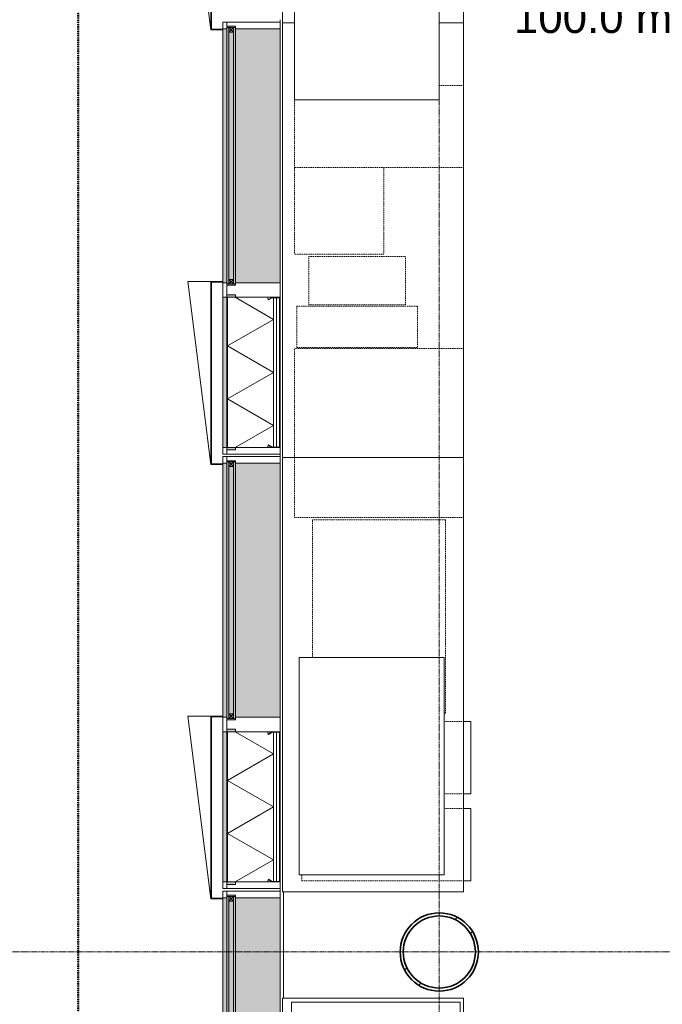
# Model space of a CAD drawing. Header units: millimetres. Extents: x -281 to 121694, y -16481 to 65128.
# Tile 36 of 256: x 8261 to 10924, y 15783 to 19863. Entities that reach past the tile are written whole.
import ezdxf

# ---------------------------------------------------------------- set-up
doc = ezdxf.new("R2010")
doc.units = ezdxf.units.MM
doc.linetypes.add('Grid Line', pattern=[12, 6, -2, 2, -2])
doc.linetypes.add('NLRS_Dash-0_6mm_Space-0_6mm_cpz', pattern=[1.2, 0.6, -0.6])
for name, color, linetype, lineweight in [('A--L$01A__Algemeen', 7, 'Continuous', 5), ('A--L$07A__Stramien', 1, 'Continuous', 5), ('A--L21__Buitenwanden', 3, 'Continuous', 5), ('A--L28__Hoofddraagconstructies', 3, 'Continuous', 5), ('A--L82__LosseGebruikersInvent', 1, 'Continuous', 5), ('A--L8__LosseInventaris', 1, 'Continuous', 5), ('A--TR9__AlgVoorz', 1, 'Continuous', 5), ('Specialty Equipment', 1, 'Continuous', 5)]:
    doc.layers.add(name, color=color, linetype=linetype, lineweight=lineweight)
doc.styles.add('Arial_2', font='arial.ttf', dxfattribs={"height": 130})
pattern_1 = [(315, (-17157.5, 9103), (449.013, 449.013), []), (315, (-17157.5, 8944.25), (898.026, 0), []), (315, (-17157.5, 9261.75), (898.026, 0), [])]
pattern_2 = [(315, (-18957.5, 9103), (449.013, 449.013), []), (315, (-18957.5, 8944.25), (898.026, 0), []), (315, (-18957.5, 9261.75), (898.026, 0), [])]

# ---------------------------------------------------------------- blocks, each defined once
blk = doc.blocks.new('28_SCO_TLB_column steel circular hollow section - Ø323_9x12_5-V73-L_80_ 16')
at = {"layer": 'A--L28__Hoofddraagconstructies', "lineweight": 13}
h = blk.add_hatch(dxfattribs=at)
h.set_pattern_fill('FP_87', color=256, style=0, pattern_type=2)
h.set_pattern_definition([(45, (-10000, -16000), (-251.447, 251.447), []), (45, (-10000, -15619), (-251.447, 251.447), [])])
h.paths.add_polyline_path([(0, -161.9), (41.9, -156.4), (81, -140.3), (114.5, -114.5), (140.3, -81), (156.4, -41.9), (162, 0), (156.4, 41.9), (140.3, 81), (114.5, 114.5), (81, 140.3), (41.9, 156.4), (0, 162), (-41.9, 156.4), (-81, 140.3), (-114.5, 114.5), (-140.3, 81), (-156.4, 41.9), (-161.9, 0), (-156.4, -41.9), (-140.3, -81), (-114.5, -114.5), (-81, -140.3), (-41.9, -156.4)])
h.paths.add_polyline_path([(-21.3, -147.9), (-62.1, -135.9), (-97.9, -112.9), (-125.7, -80.8), (-143.4, -42.1), (-149.4, 0), (-143.4, 42.1), (-125.7, 80.8), (-97.9, 112.9), (-62.1, 135.9), (-21.3, 147.9), (21.3, 147.9), (62.1, 135.9), (98.8, 111.9), (125.7, 80.8), (143.4, 42.1), (149.5, 0), (143.4, -42.1), (125.7, -80.8), (97.9, -112.9), (62.1, -135.9), (21.3, -147.9)])
at = {"layer": 'A--L28__Hoofddraagconstructies', "color": 250, "lineweight": 35}
for radius, start, end in [(162, 360, 180), (149.4, 0, 180), (162, 180, 360), (149.4, 180, 0)]:
    blk.add_arc((0, 0), radius, start, end, dxfattribs=at)
blk = doc.blocks.new('TBR-B-BWK-C-NIE-ARC-R25_rvt-1-L_80_ 16')
at = {"layer": 'A--L28__Hoofddraagconstructies', "color": 90, "lineweight": 13}
blk.add_blockref('28_SCO_TLB_column steel circular hollow section - Ø323_9x12_5-V73-L_80_ 16', (10000, 16000), dxfattribs=at)
blk = doc.blocks.new('NLRS_21_GM_LB_element gevel_gen_cpz - NLRS_21_13_08_elementgevel element_gen_cpz-65367701-L_80_ 16')
at = {"layer": 'A--L$01A__Algemeen'}
h = blk.add_hatch(dxfattribs=at)
h.set_pattern_fill('FP_244', color=256, style=0, pattern_type=2)
h.set_pattern_definition(pattern_1)
h.paths.add_polyline_path([(-895, -17), (-867.5, -17), (-867.5, 0), (-895, 0)])
h.paths.add_polyline_path([(-245, 0), (-245, -17), (-185, -17), (-185, 0), (-239.8, 0)])
h.paths.add_polyline_path([(867.5, 0), (867.5, -17), (895, -17), (895, 0), (872.5, 0)])
for points in [[(-877.5, -52), (-867.5, -51.5), (-867.5, -20), (-245, -20), (-245, -52), (-235, -52), (-235, -17), (-877.5, -17)], [(-185, -237), (867.5, -237), (867.5, -52), (-185, -52)]]:
    blk.add_hatch(color=256, dxfattribs=at).paths.add_polyline_path(points)
h = blk.add_hatch(color=256, dxfattribs=at)
h.paths.add_polyline_path([(-867.5, 0), (-867.5, -17), (-245, -17), (-245, 0), (-664, 0)])
h.paths.add_polyline_path([(-185, 0), (-185, -17), (867.5, -17), (867.5, 0), (-183, 0)])
h = blk.add_hatch(dxfattribs=at)
h.set_pattern_fill('FP_244', color=256, style=0, pattern_type=2)
h.set_pattern_definition(pattern_1)
h.paths.add_polyline_path([(-867.5, -205.8), (-867.5, -232), (-865.5, -232), (-865.5, -205.8)])
h.paths.add_polyline_path([(-866.8, -203.3), (-865.1, -204.3), (-856.3, -189.2), (-858.1, -188.2)])
h.paths.add_polyline_path([(-862.5, -237), (-250, -237), (-250, -235), (-862.5, -235)])
h.paths.add_polyline_path([(-256.2, -189.2), (-247.4, -204.3), (-245.7, -203.3), (-254.4, -188.2)])
h.paths.add_polyline_path([(-247, -205.8), (-247, -232), (-245, -232), (-245, -205.8)])
h = blk.add_hatch(dxfattribs=at)
h.set_pattern_fill('FP_243', color=256, style=0, pattern_type=2)
h.set_pattern_definition([(315, (-17157.5, 9103), (42.4264, 42.4264), []), (45, (-17157.5, 9103), (-42.4264, 42.4264), [])])
h.paths.add_polyline_path([(-254.4, -188.2), (-245, -204.3), (-245, -185.7), (-249.9, -186.3)])
for p, q in [((-867.5, 0), (-895, 0)), ((-895, 0), (-895, -17)), ((-867.5, -17), (-867.5, 0)), ((-867.5, 0), (-245, 0)), ((-185, 0), (-245, 0)), ((-245, 0), (-245, -17)), ((-185, -17), (-185, 0)), ((-185, 0), (-183, 0)), ((-180, 0), (862.5, 0)), ((865.5, 0), (867.5, 0)), ((895, 0), (867.5, 0)), ((867.5, 0), (867.5, -17)), ((895, -17), (895, 0)), ((-877.5, -17), (-895, -17)), ((-895, -17), (-895, -237)), ((-895, -17), (-867.5, -17)), ((-877.5, -52), (-877.5, -17)), ((-245, -17), (-867.5, -17)), ((-245, -20), (-867.5, -20)), ((-867.5, -20), (-867.5, -185.7)), ((-245, -20), (-867.5, -20)), ((-867.5, -20), (-867.5, -185.7)), ((-775.6, -210), (-665.9, -20)), ((-556.2, -210), (-665.9, -20)), ((-556.2, -210), (-446.6, -20)), ((-336.9, -210), (-446.6, -20)), ((-245, -17), (-190, -17)), ((-245, -185.7), (-245, -20)), ((-245, -185.7), (-245, -20)), ((-195, -17), (-235, -17)), ((-235, -17), (-235, -52)), ((-195, -52), (-195, -17)), ((872.5, -17), (895, -17)), ((895, -17), (877.5, -17)), ((877.5, -17), (877.5, -52)), ((895, -237), (895, -17)), ((-867.5, -52), (-877.5, -52)), ((-775.6, -210), (-867.5, -50.9)), ((-336.9, -210), (-245, -50.9)), ((-235, -52), (-245, -52)), ((-190, -52), (-195, -52)), ((-185, -237), (-185, -52)), ((867.5, -52), (867.5, -237)), ((877.5, -52), (872.5, -52)), ((-867.5, -185.7), (-867.5, -204.5)), ((-858.1, -188.2), (-866.8, -203.3)), ((-865.1, -204.3), (-856.3, -189.2)), ((-856.3, -189.2), (-858.1, -188.2)), ((-254.4, -188.2), (-256.2, -189.2)), ((-256.2, -189.2), (-247.4, -204.3)), ((-245.7, -203.3), (-254.4, -188.2)), ((-245, -204.5), (-245, -185.7)), ((-895, -237), (-867.5, -237)), ((-867.5, -204.5), (-867.5, -205.8)), ((-867.5, -204.5), (-867.5, -205.8)), ((-867.5, -205.8), (-867.5, -232)), ((-867.5, -232), (-867.5, -237)), ((-867.5, -237), (-862.5, -237)), ((-865.5, -232), (-865.5, -205.8)), ((-865.5, -210), (-247, -210)), ((-865.5, -210), (-247, -210)), ((-865.5, -222.5), (-247, -222.5)), ((-250, -235), (-862.5, -235)), ((-862.5, -237), (-250, -237)), ((-250, -237), (-245, -237)), ((-247, -205.8), (-247, -232)), ((-245, -205.8), (-245, -204.5)), ((-245, -205.8), (-245, -204.5)), ((-245, -232), (-245, -205.8)), ((-245, -237), (-245, -232)), ((-245, -237), (-185, -237)), ((867.5, -237), (-185, -237)), ((867.5, -237), (895, -237))]:
    blk.add_line(p, q, dxfattribs=at)
for centre, radius, start, end in [((-867.5, -204.5), 18.8, 60, 90), ((-862.5, -205.8), 5, 150, 180), ((-245, -204.5), 18.8, 90, 120), ((-250, -205.8), 5, 360, 30), ((-862.5, -232), 5, 180, 270), ((-862.5, -205.8), 3, 150, 180), ((-862.5, -232), 3, 180, 270), ((-862.5, -232), 3, 180, 270), ((-250, -232), 3, 270, 360), ((-250, -232), 3, 270, 0), ((-250, -232), 5, 270, 0), ((-250, -205.8), 3, 0, 30)]:
    blk.add_arc(centre, radius, start, end, dxfattribs=at)
blk = doc.blocks.new('NLRS_41_GM_LB_zetwerk gevel_gen_cpz - NLRS_41_12_05_GM_zetwerk gevel_gen_cpz-65367652-L_80_ 16')
at = {"layer": 'A--L$01A__Algemeen'}
for p, q in [((336.25, 145), (-421.25, 50)), ((336.25, 50), (336.25, 145)), ((-421.25, 50), (336.25, 50)), ((336.25, 50), (-421.25, 50)), ((-421.25, 50), (-421.25, 0)), ((-418.25, 0), (-418.25, 47)), ((-418.25, 47), (333.25, 47)), ((333.25, 47), (333.25, 0)), ((336.25, 0), (336.25, 50)), ((-421.25, 0), (-418.25, 0)), ((333.25, 0), (336.25, 0))]:
    blk.add_line(p, q, dxfattribs=at)
blk = doc.blocks.new('NLRS_21_GM_LB_element gevel_gen_cpz - NLRS_21_13_08_elementgevel element_gen_cpz-V261-L_80_ 16')
at = {"layer": 'A--L$01A__Algemeen'}
h = blk.add_hatch(dxfattribs=at)
h.set_pattern_fill('FP_246', color=256, style=0, pattern_type=2)
h.set_pattern_definition(pattern_2)
h.paths.add_polyline_path([(-895, -17), (-867.5, -17), (-867.5, 0), (-895, 0)])
h.paths.add_polyline_path([(-245, 0), (-245, -17), (-185, -17), (-185, 0), (-190, 0)])
h.paths.add_polyline_path([(867.5, 0), (867.5, -17), (895, -17), (895, 0), (872.5, 0)])
for points in [[(-877.5, -52), (-867.5, -51.5), (-867.5, -20), (-245, -20), (-245, -52), (-235, -52), (-235, -17), (-877.5, -17), (-877.5, -20)], [(-185, -237), (867.5, -237), (867.5, -52), (-185, -52)]]:
    blk.add_hatch(color=256, dxfattribs=at).paths.add_polyline_path(points)
h = blk.add_hatch(color=256, dxfattribs=at)
h.paths.add_polyline_path([(-867.5, 0), (-867.5, -17), (-245, -17), (-245, 0), (-767, 0)])
h.paths.add_polyline_path([(-185, 0), (-185, -17), (867.5, -17), (867.5, 0), (-183, 0)])
h = blk.add_hatch(dxfattribs=at)
h.set_pattern_fill('FP_246', color=256, style=0, pattern_type=2)
h.set_pattern_definition(pattern_2)
h.paths.add_polyline_path([(-867.5, -205.8), (-867.5, -232), (-865.5, -232), (-865.5, -205.8)])
h.paths.add_polyline_path([(-866.8, -203.3), (-865.1, -204.3), (-856.3, -189.2), (-858.1, -188.2)])
h.paths.add_polyline_path([(-862.5, -237), (-250, -237), (-250, -235), (-862.5, -235)])
h.paths.add_polyline_path([(-256.2, -189.2), (-247.4, -204.3), (-245.7, -203.3), (-254.4, -188.2)])
h.paths.add_polyline_path([(-247, -205.8), (-247, -232), (-245, -232), (-245, -205.8)])
h = blk.add_hatch(dxfattribs=at)
h.set_pattern_fill('FP_245', color=256, style=0, pattern_type=2)
h.set_pattern_definition([(315, (-18957.5, 9103), (42.4264, 42.4264), []), (45, (-18957.5, 9103), (-42.4264, 42.4264), [])])
h.paths.add_polyline_path([(-254.4, -188.2), (-245, -204.3), (-245, -185.7), (-249.9, -186.3)])
for p, q in [((-867.5, 0), (-895, 0)), ((-895, 0), (-895, -17)), ((-867.5, -17), (-867.5, 0)), ((-867.5, 0), (-245, 0)), ((-185, 0), (-245, 0)), ((-245, 0), (-245, -17)), ((-185, -17), (-185, 0)), ((-185, 0), (-183, 0)), ((-180, 0), (862.5, 0)), ((865.5, 0), (867.5, 0)), ((895, 0), (867.5, 0)), ((867.5, 0), (867.5, -17)), ((895, -17), (895, 0)), ((-877.5, -17), (-895, -17)), ((-895, -17), (-895, -237)), ((-895, -17), (-867.5, -17)), ((-877.5, -52), (-877.5, -17)), ((-245, -17), (-867.5, -17)), ((-245, -20), (-867.5, -20)), ((-867.5, -20), (-867.5, -185.7)), ((-245, -20), (-867.5, -20)), ((-867.5, -20), (-867.5, -185.7)), ((-775.6, -210), (-665.9, -20)), ((-556.2, -210), (-665.9, -20)), ((-556.2, -210), (-446.6, -20)), ((-336.9, -210), (-446.6, -20)), ((-245, -17), (-190, -17)), ((-245, -185.7), (-245, -20)), ((-245, -185.7), (-245, -20)), ((-195, -17), (-235, -17)), ((-235, -17), (-235, -52)), ((-195, -52), (-195, -17)), ((872.5, -17), (895, -17)), ((895, -17), (877.5, -17)), ((877.5, -17), (877.5, -52)), ((895, -237), (895, -17)), ((-867.5, -52), (-877.5, -52)), ((-775.6, -210), (-867.5, -50.9)), ((-336.9, -210), (-245, -50.9)), ((-235, -52), (-245, -52)), ((-190, -52), (-195, -52)), ((-185, -237), (-185, -52)), ((867.5, -52), (867.5, -237)), ((877.5, -52), (872.5, -52)), ((-867.5, -185.7), (-867.5, -204.5)), ((-858.1, -188.2), (-866.8, -203.3)), ((-865.1, -204.3), (-856.3, -189.2)), ((-856.3, -189.2), (-858.1, -188.2)), ((-254.4, -188.2), (-256.2, -189.2)), ((-256.2, -189.2), (-247.4, -204.3)), ((-245.7, -203.3), (-254.4, -188.2)), ((-245, -204.5), (-245, -185.7)), ((-895, -237), (-867.5, -237)), ((-867.5, -204.5), (-867.5, -205.8)), ((-867.5, -204.5), (-867.5, -205.8)), ((-867.5, -205.8), (-867.5, -232)), ((-867.5, -232), (-867.5, -237)), ((-867.5, -237), (-862.5, -237)), ((-865.5, -232), (-865.5, -205.8)), ((-865.5, -210), (-247, -210)), ((-865.5, -210), (-247, -210)), ((-865.5, -222.5), (-247, -222.5)), ((-250, -235), (-862.5, -235)), ((-862.5, -237), (-250, -237)), ((-250, -237), (-245, -237)), ((-247, -205.8), (-247, -232)), ((-245, -205.8), (-245, -204.5)), ((-245, -205.8), (-245, -204.5)), ((-245, -232), (-245, -205.8)), ((-245, -237), (-245, -232)), ((-245, -237), (-185, -237)), ((867.5, -237), (-185, -237)), ((867.5, -237), (895, -237))]:
    blk.add_line(p, q, dxfattribs=at)
for centre, radius, start, end in [((-867.5, -204.5), 18.8, 60, 90), ((-862.5, -205.8), 5, 150, 180), ((-245, -204.5), 18.8, 90, 120), ((-250, -205.8), 5, 360, 30), ((-862.5, -232), 5, 180, 270), ((-862.5, -205.8), 3, 150, 180), ((-862.5, -232), 3, 180, 270), ((-862.5, -232), 3, 180, 270), ((-250, -232), 3, 270, 360), ((-250, -232), 3, 270, 0), ((-250, -232), 5, 270, 0), ((-250, -205.8), 3, 0, 30)]:
    blk.add_arc(centre, radius, start, end, dxfattribs=at)
blk = doc.blocks.new('NLRS_21_GM_LB_element gevel_gen_cpz - NLRS_21_13_08_elementgevel element_gen_cpz-V282-L_80_ 16')
at = {"layer": 'A--L$01A__Algemeen'}
for points in [[(-877.5, -52), (-867.5, -51.5), (-867.5, -20), (-245, -20), (-245, -52), (-235, -52), (-235, -17), (-877.5, -17), (-877.5, -20)], [(-185, -237), (867.5, -237), (867.5, -52), (-185, -52)]]:
    blk.add_hatch(color=256, dxfattribs=at).paths.add_polyline_path(points)
h = blk.add_hatch(color=256, dxfattribs=at)
h.paths.add_polyline_path([(-867.5, 0), (-867.5, -17), (-245, -17), (-245, 0), (-773.1, 0)])
h.paths.add_polyline_path([(-185, 0), (-185, -17), (867.5, -17), (867.5, 0), (-183, 0)])
h = blk.add_hatch(dxfattribs=at)
h.set_pattern_fill('FP_282', color=256, style=0, pattern_type=2)
h.set_pattern_definition([(315, (-15357.5, 9103), (449.013, 449.013), []), (315, (-15357.5, 8944.25), (898.026, 0), []), (315, (-15357.5, 9261.75), (898.026, 0), [])])
h.paths.add_polyline_path([(-867.5, -205.8), (-867.5, -232), (-865.5, -232), (-865.5, -205.8)])
h.paths.add_polyline_path([(-866.8, -203.3), (-865.1, -204.3), (-856.3, -189.2), (-858.1, -188.2)])
h.paths.add_polyline_path([(-862.5, -237), (-250, -237), (-250, -235), (-862.5, -235)])
h.paths.add_polyline_path([(-256.2, -189.2), (-247.4, -204.3), (-245.7, -203.3), (-254.4, -188.2)])
h.paths.add_polyline_path([(-247, -232), (-245, -232), (-245, -205.8), (-247, -205.8)])
for p, q in [((-867.5, 0), (-895, 0)), ((-895, 0), (-895, -17)), ((-867.5, -17), (-867.5, 0)), ((-867.5, 0), (-245, 0)), ((-185, 0), (-245, 0)), ((-245, 0), (-245, -17)), ((-185, -17), (-185, 0)), ((-185, 0), (-183, 0)), ((-180, 0), (862.5, 0)), ((865.5, 0), (867.5, 0)), ((895, 0), (867.5, 0)), ((867.5, 0), (867.5, -17)), ((895, -17), (895, 0)), ((-877.5, -17), (-895, -17)), ((-895, -17), (-895, -237)), ((-895, -17), (-867.5, -17)), ((-877.5, -52), (-877.5, -17)), ((-245, -17), (-867.5, -17)), ((-245, -20), (-867.5, -20)), ((-867.5, -20), (-867.5, -185.7)), ((-245, -20), (-867.5, -20)), ((-867.5, -20), (-867.5, -185.7)), ((-775.6, -210), (-665.9, -20)), ((-556.2, -210), (-665.9, -20)), ((-556.2, -210), (-446.6, -20)), ((-336.9, -210), (-446.6, -20)), ((-245, -17), (-190, -17)), ((-245, -185.7), (-245, -20)), ((-245, -185.7), (-245, -20)), ((-195, -17), (-235, -17)), ((-235, -17), (-235, -52)), ((-195, -52), (-195, -17)), ((872.5, -17), (895, -17)), ((895, -17), (877.5, -17)), ((877.5, -17), (877.5, -52)), ((895, -237), (895, -17)), ((-867.5, -52), (-877.5, -52)), ((-775.6, -210), (-867.5, -50.9)), ((-336.9, -210), (-245, -50.9)), ((-235, -52), (-245, -52)), ((-190, -52), (-195, -52)), ((-185, -237), (-185, -52)), ((867.5, -52), (867.5, -237)), ((877.5, -52), (872.5, -52)), ((-867.5, -185.7), (-867.5, -204.5)), ((-858.1, -188.2), (-866.8, -203.3)), ((-865.1, -204.3), (-856.3, -189.2)), ((-856.3, -189.2), (-858.1, -188.2)), ((-254.4, -188.2), (-256.2, -189.2)), ((-256.2, -189.2), (-247.4, -204.3)), ((-245.7, -203.3), (-254.4, -188.2)), ((-245, -204.5), (-245, -185.7)), ((-895, -237), (-867.5, -237)), ((-867.5, -204.5), (-867.5, -205.8)), ((-867.5, -204.5), (-867.5, -205.8)), ((-867.5, -205.8), (-867.5, -232)), ((-867.5, -232), (-867.5, -237)), ((-867.5, -237), (-862.5, -237)), ((-865.5, -232), (-865.5, -205.8)), ((-865.5, -210), (-247, -210)), ((-865.5, -210), (-247, -210)), ((-865.5, -222.5), (-247, -222.5)), ((-250, -235), (-862.5, -235)), ((-862.5, -237), (-250, -237)), ((-250, -237), (-245, -237)), ((-247, -205.8), (-247, -232)), ((-245, -205.8), (-245, -204.5)), ((-245, -205.8), (-245, -204.5)), ((-245, -232), (-245, -205.8)), ((-245, -237), (-245, -232)), ((-245, -237), (-185, -237)), ((867.5, -237), (-185, -237)), ((867.5, -237), (895, -237))]:
    blk.add_line(p, q, dxfattribs=at)
for centre, radius, start, end in [((-867.5, -204.5), 18.8, 60, 90), ((-862.5, -205.8), 5, 150, 180), ((-245, -204.5), 18.8, 90, 120), ((-250, -205.8), 5, 360, 30), ((-862.5, -232), 5, 180, 270), ((-862.5, -205.8), 3, 150, 180), ((-862.5, -232), 3, 180, 270), ((-862.5, -232), 3, 180, 270), ((-250, -232), 3, 270, 360), ((-250, -232), 3, 270, 0), ((-250, -232), 5, 270, 0), ((-250, -205.8), 3, 0, 30)]:
    blk.add_arc(centre, radius, start, end, dxfattribs=at)
blk = doc.blocks.new('CSWK_double-triple glass panel - CSWK_double-triple glass panel-55889924-L_80_ 16')
at = {"layer": 'A--L$01A__Algemeen'}
for points in [[(-531.25, 100), (-531.25, 92), (531.25, 92), (531.25, 100), (-368.88, 100)], [(-531.25, 73), (-531.25, 65), (531.25, 65), (531.25, 73), (-368.88, 73)]]:
    blk.add_hatch(color=256, dxfattribs=at).paths.add_polyline_path(points)
at = {"layer": 'A--L82__LosseGebruikersInvent'}
blk.add_hatch(color=256, dxfattribs=at).paths.add_polyline_path([(-536.25, 100), (-536.25, 65), (-531.25, 65), (-531.25, 73), (531.25, 73), (531.25, 65), (536.25, 65), (536.25, 100), (531.25, 100), (531.25, 92), (-531.25, 92), (-531.25, 100)])
at = {"layer": 'A--L$01A__Algemeen'}
for p, q in [((531.25, 100), (-531.25, 100)), ((-531.25, 100), (-531.25, 92)), ((-531.25, 92), (531.25, 92)), ((-531.25, 92), (-512.25, 92)), ((-531.25, 73), (-531.25, 92)), ((-531.25, 92), (-512.25, 73)), ((-512.25, 92), (-531.25, 73)), ((-512.25, 92), (-512.25, 73)), ((512.25, 92), (531.25, 92)), ((512.25, 73), (512.25, 92)), ((512.25, 92), (531.25, 73)), ((531.25, 92), (512.25, 73)), ((531.25, 92), (531.25, 100)), ((531.25, 92), (531.25, 73)), ((531.25, 73), (-531.25, 73)), ((-531.25, 73), (-531.25, 65)), ((-512.25, 73), (-531.25, 73)), ((-531.25, 65), (531.25, 65)), ((531.25, 73), (512.25, 73)), ((531.25, 65), (531.25, 73))]:
    blk.add_line(p, q, dxfattribs=at)
blk = doc.blocks.new('NLRS_82_FU_UN_lab en spoel tafels_gen_kad - labtafel dxbxh 750x1800x950-V347-L_80_ 16')
at = {"layer": 'A--L$01A__Algemeen'}
for p, q in [((900, 262.7), (-900, 262.7)), ((-900, 262.7), (-900, 225.6)), ((900, -487.3), (900, 262.7)), ((-552.9, -487.3), (900, -487.3))]:
    blk.add_line(p, q, dxfattribs=at)
blk = doc.blocks.new('NLRS_82_FU_UN_lab en spoel tafels_gen_kad - labtafel dxbxh 750x1800x950-V348-L_80_ 16')
at = {"layer": 'A--L$01A__Algemeen'}
for p, q in [((900, 262.7), (-900, 262.7)), ((-900, 262.7), (-900, -487.3)), ((900, -487.3), (900, 262.7)), ((-900, -487.3), (900, -487.3))]:
    blk.add_line(p, q, dxfattribs=at)
blk = doc.blocks.new('NLRS_82_FU_UN_lab en spoel tafels_gen_kad - labtafel dxbxh 750x1800x950-V349-L_80_ 16')
at = {"layer": 'A--L$01A__Algemeen'}
for p, q in [((900, 262.7), (-900, 262.7)), ((-900, 262.7), (-900, -487.3)), ((900, 212.7), (900, 262.7)), ((900, -487.3), (900, -387.3)), ((-900, -487.3), (900, -487.3))]:
    blk.add_line(p, q, dxfattribs=at)
blk = doc.blocks.new('NLRS_82_FU_UN_lab en spoel tafels_gen_kad - labtafel dxbxh 750x1200x950-49024455-L_80_ 16')
at = {"layer": 'A--L$01A__Algemeen'}
for p, q in [((600, 262.7), (-600, 262.7)), ((-600, 262.7), (-600, 212.7)), ((600, -487.3), (600, 262.7)), ((-600, -387.3), (-600, -487.3)), ((-600, -487.3), (-538.6, -487.3)), ((571.4, -487.3), (600, -487.3))]:
    blk.add_line(p, q, dxfattribs=at)
blk = doc.blocks.new('NLRS_82_SE_LB_laboratorium apparaat space reservation_gen_cpz - lab apparaat_tafelniveau-57700683-L_80_ 16')
at = {"layer": 'A--L8__LosseInventaris', "linetype": 'NLRS_Dash-0_6mm_Space-0_6mm_cpz'}
for p, q in [((-700, 350), (700, 350)), ((-700, 350), (-700, -350)), ((700, 350), (700, -350)), ((-700, -350), (700, -350))]:
    blk.add_line(p, q, dxfattribs=at)
at = {"layer": 'Specialty Equipment'}
for p, q in [((700, 350), (-700, 350)), ((-700, 350), (-700, -350)), ((700, -350), (700, 350)), ((-700, -350), (700, -350))]:
    blk.add_line(p, q, dxfattribs=at)
blk = doc.blocks.new('NLRS_82_SE_LB_laboratorium apparaat space reservation_gen_cpz - lab apparaat_tafelniveau-57700712-L_80_ 16')
at = {"layer": 'A--L8__LosseInventaris', "linetype": 'NLRS_Dash-0_6mm_Space-0_6mm_cpz'}
for p, q in [((-300, 450), (300, 450)), ((-300, 450), (-300, -450)), ((300, 450), (300, -450)), ((-300, -450), (300, -450))]:
    blk.add_line(p, q, dxfattribs=at)
at = {"layer": 'Specialty Equipment'}
for p, q in [((300, 450), (-300, 450)), ((-300, 450), (-300, -450)), ((300, -450), (300, 450)), ((-300, -450), (300, -450))]:
    blk.add_line(p, q, dxfattribs=at)
blk = doc.blocks.new('NLRS_82_SE_LB_laboratorium apparaat space reservation_gen_cpz - lab apparaat_tafelniveau-57700760-L_80_ 16')
at = {"layer": 'A--L8__LosseInventaris'}
for p, q in [((190, 300), (-190, 300)), ((190, -300), (190, 300)), ((-190, -300), (190, -300))]:
    blk.add_line(p, q, dxfattribs=at)
at = {"layer": 'A--L8__LosseInventaris', "linetype": 'NLRS_Dash-0_6mm_Space-0_6mm_cpz'}
for p, q in [((-190, 300), (190, 300)), ((-190, 300), (-190, -300)), ((190, 300), (190, -300)), ((-190, -300), (190, -300))]:
    blk.add_line(p, q, dxfattribs=at)
blk = doc.blocks.new('NLRS_82_SE_LB_laboratorium apparaat space reservation_gen_cpz - lab apparaat_tafelniveau-57700761-L_80_ 16')
at = {"layer": 'A--L8__LosseInventaris', "linetype": 'NLRS_Dash-0_6mm_Space-0_6mm_cpz'}
for p, q in [((-170, 350), (170, 350)), ((-170, 350), (-170, 250)), ((170, 350), (170, -350)), ((-110, -350), (170, -350))]:
    blk.add_line(p, q, dxfattribs=at)
blk = doc.blocks.new('NLRS_82_SE_LB_laboratorium apparaat space reservation_gen_cpz - lab apparaat_tafelniveau-57700763-L_80_ 16')
at = {"layer": 'A--L8__LosseInventaris', "linetype": 'NLRS_Dash-0_6mm_Space-0_6mm_cpz'}
for p, q in [((-180, 185), (180, 185)), ((-180, 185), (-180, -185)), ((180, 185), (180, -185)), ((-180, -185), (180, -185))]:
    blk.add_line(p, q, dxfattribs=at)
blk = doc.blocks.new('NLRS_82_SE_LB_laboratorium apparaat space reservation_gen_cpz - lab apparaat_tafelniveau-57700765-L_80_ 16')
at = {"layer": 'A--L8__LosseInventaris', "linetype": 'NLRS_Dash-0_6mm_Space-0_6mm_cpz'}
for p, q in [((-85, 250), (85, 250)), ((-85, 250), (-85, -250)), ((85, 250), (85, -250)), ((-85, -250), (85, -250))]:
    blk.add_line(p, q, dxfattribs=at)
blk = doc.blocks.new('NLRS_82_SE_LB_laboratorium apparaat space reservation_gen_cpz - lab apparaat_tafelniveau-57700767-L_80_ 16')
at = {"layer": 'A--L8__LosseInventaris', "linetype": 'NLRS_Dash-0_6mm_Space-0_6mm_cpz'}
for p, q in [((-350, 350), (350, 350)), ((-350, 350), (-350, -350)), ((350, 350), (350, -350)), ((-350, -350), (350, -350))]:
    blk.add_line(p, q, dxfattribs=at)
blk = doc.blocks.new('NLRS_82_SE_LB_laboratorium apparaat space reservation_gen_cpz - lab apparaat_tafelniveau-57700769-L_80_ 16')
at = {"layer": 'A--L8__LosseInventaris', "linetype": 'NLRS_Dash-0_6mm_Space-0_6mm_cpz'}
for p, q in [((-275, 400), (-270, 400)), ((-275, 400), (-275, -400)), ((275, 170), (275, -400)), ((-275, -400), (275, -400))]:
    blk.add_line(p, q, dxfattribs=at)
blk = doc.blocks.new('NLRS_82_SE_LB_laboratorium apparaat space reservation_gen_cpz - lab apparaat_tafelniveau-57700771-L_80_ 16')
at = {"layer": 'A--L8__LosseInventaris'}
for p, q in [((150, 350), (-150, 350)), ((-150, 350), (-150, 320)), ((150, 320), (150, 350))]:
    blk.add_line(p, q, dxfattribs=at)
at = {"layer": 'A--L8__LosseInventaris', "linetype": 'NLRS_Dash-0_6mm_Space-0_6mm_cpz'}
for p, q in [((-150, 350), (150, 350)), ((-150, 350), (-150, 240)), ((150, 350), (150, -350)), ((125, -350), (150, -350))]:
    blk.add_line(p, q, dxfattribs=at)
blk = doc.blocks.new('NLRS_82_SE_LB_laboratorium apparaat space reservation_gen_cpz - lab apparaat_tafelniveau-57700773-L_80_ 16')
at = {"layer": 'A--L8__LosseInventaris', "linetype": 'NLRS_Dash-0_6mm_Space-0_6mm_cpz'}
for p, q in [((-100, 200), (100, 200)), ((-100, 200), (-100, -200)), ((100, 200), (100, -200)), ((-100, -200), (100, -200))]:
    blk.add_line(p, q, dxfattribs=at)
blk = doc.blocks.new('NLRS_82_SE_LB_laboratorium apparaat space reservation_gen_cpz - lab apparaat_tafelniveau-57700775-L_80_ 16')
at = {"layer": 'A--L8__LosseInventaris'}
for p, q in [((150, 350), (-150, 350)), ((-150, 350), (-150, 320)), ((150, 320), (150, 350))]:
    blk.add_line(p, q, dxfattribs=at)
at = {"layer": 'A--L8__LosseInventaris', "linetype": 'NLRS_Dash-0_6mm_Space-0_6mm_cpz'}
for p, q in [((-150, 350), (150, 350)), ((-150, 350), (-150, 240)), ((150, 350), (150, 240))]:
    blk.add_line(p, q, dxfattribs=at)

msp = doc.modelspace()

# ---------------------------------------------------------------- linework, layer by layer
at = {"layer": 'A--L$01A__Algemeen', "linetype": 'NLRS_Dash-0_6mm_Space-0_6mm_cpz', "lineweight": 50}
msp.add_line((8503.1, 57404.6), (8503.1, 8583.7), dxfattribs=at)
at = {"layer": 'A--L$07A__Stramien', "linetype": 'Grid Line'}
for p, q in [((10000, 64428.4), (10000, 5044.8)), ((100373, 16000), (-281.1, 16000))]:
    msp.add_line(p, q, dxfattribs=at)
at = {"layer": 'A--L21__Buitenwanden'}
for p, q in [((9340, 19852.5), (9340, 19862.5)), ((9340, 18772.5), (9340, 19825)), ((9340, 18052.5), (9340, 18062.5)), ((9340, 16972.5), (9340, 18025)), ((9340, 16252.5), (9340, 16262.5)), ((9355, 16249.1), (9355, 15809.1)), ((9340, 15172.5), (9340, 16225))]:
    msp.add_line(p, q, dxfattribs=at)

# ---------------------------------------------------------------- block references
at = {"lineweight": 5}
msp.add_blockref('TBR-B-BWK-C-NIE-ARC-R25_rvt-1-L_80_ 16', (0, 0), dxfattribs=at)
at = {"layer": 'A--L$01A__Algemeen', "rotation": 89.99999999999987}
for name, p in [('NLRS_41_GM_LB_zetwerk gevel_gen_cpz - NLRS_41_12_05_GM_zetwerk gevel_gen_cpz-65367652-L_80_ 16', (9103, 20241.3)), ('NLRS_21_GM_LB_element gevel_gen_cpz - NLRS_21_13_08_elementgevel element_gen_cpz-V261-L_80_ 16', (9103, 18957.5)), ('CSWK_double-triple glass panel - CSWK_double-triple glass panel-55889924-L_80_ 16', (9220, 19298.8)), ('NLRS_41_GM_LB_zetwerk gevel_gen_cpz - NLRS_41_12_05_GM_zetwerk gevel_gen_cpz-65367652-L_80_ 16', (9103, 18441.3)), ('NLRS_21_GM_LB_element gevel_gen_cpz - NLRS_21_13_08_elementgevel element_gen_cpz-65367701-L_80_ 16', (9103, 17157.5)), ('CSWK_double-triple glass panel - CSWK_double-triple glass panel-55889924-L_80_ 16', (9220, 17498.8)), ('NLRS_41_GM_LB_zetwerk gevel_gen_cpz - NLRS_41_12_05_GM_zetwerk gevel_gen_cpz-65367652-L_80_ 16', (9103, 16641.3)), ('NLRS_21_GM_LB_element gevel_gen_cpz - NLRS_21_13_08_elementgevel element_gen_cpz-V282-L_80_ 16', (9103, 15357.5)), ('CSWK_double-triple glass panel - CSWK_double-triple glass panel-55889924-L_80_ 16', (9220, 15698.8))]:
    msp.add_blockref(name, p, dxfattribs=at)
at = {"layer": 'A--L82__LosseGebruikersInvent', "rotation": 89.9999999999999}
for name, p in [('NLRS_82_FU_UN_lab en spoel tafels_gen_kad - labtafel dxbxh 750x1200x950-49024455-L_80_ 16', (9612.7, 20449.1)), ('NLRS_82_FU_UN_lab en spoel tafels_gen_kad - labtafel dxbxh 750x1800x950-V349-L_80_ 16', (9612.7, 18949.1)), ('NLRS_82_FU_UN_lab en spoel tafels_gen_kad - labtafel dxbxh 750x1800x950-V348-L_80_ 16', (9612.7, 17149.1)), ('NLRS_82_FU_UN_lab en spoel tafels_gen_kad - labtafel dxbxh 750x1800x950-V347-L_80_ 16', (9612.7, 14909.1))]:
    msp.add_blockref(name, p, dxfattribs=at)
at = {"layer": 'A--L8__LosseInventaris', "linetype": 'NLRS_Dash-0_6mm_Space-0_6mm_cpz'}
for name, p, rotation in [('NLRS_82_SE_LB_laboratorium apparaat space reservation_gen_cpz - lab apparaat_tafelniveau-57700760-L_80_ 16', (9700, 19720.5), 269.9999999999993), ('NLRS_82_SE_LB_laboratorium apparaat space reservation_gen_cpz - lab apparaat_tafelniveau-57700761-L_80_ 16', (9750, 19420.5), 269.9999999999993), ('NLRS_82_SE_LB_laboratorium apparaat space reservation_gen_cpz - lab apparaat_tafelniveau-57700763-L_80_ 16', (9585, 19070.5), 269.9999999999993), ('NLRS_82_SE_LB_laboratorium apparaat space reservation_gen_cpz - lab apparaat_tafelniveau-57700773-L_80_ 16', (9660, 18781.3), 269.9999999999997), ('NLRS_82_SE_LB_laboratorium apparaat space reservation_gen_cpz - lab apparaat_tafelniveau-57700765-L_80_ 16', (9660, 18590), 269.9999999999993), ('NLRS_82_SE_LB_laboratorium apparaat space reservation_gen_cpz - lab apparaat_tafelniveau-57700769-L_80_ 16', (9750, 17390), 180), ('NLRS_82_SE_LB_laboratorium apparaat space reservation_gen_cpz - lab apparaat_tafelniveau-57700775-L_80_ 16', (9780, 16805), 269.9999999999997), ('NLRS_82_SE_LB_laboratorium apparaat space reservation_gen_cpz - lab apparaat_tafelniveau-57700771-L_80_ 16', (9780, 16445), 269.9999999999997), ('NLRS_82_SE_LB_laboratorium apparaat space reservation_gen_cpz - lab apparaat_tafelniveau-57700683-L_80_ 16', (9737.1, 15092), 269.9999999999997)]:
    msp.add_blockref(name, p, dxfattribs=dict(at, rotation=rotation))
for name, p in [('NLRS_82_SE_LB_laboratorium apparaat space reservation_gen_cpz - lab apparaat_tafelniveau-57700767-L_80_ 16', (9750, 18150.5)), ('NLRS_82_SE_LB_laboratorium apparaat space reservation_gen_cpz - lab apparaat_tafelniveau-57700712-L_80_ 16', (9720, 16770))]:
    msp.add_blockref(name, p, dxfattribs=at)

# ---------------------------------------------------------------- texts
at = {"layer": 'A--TR9__AlgVoorz', "insert": (10309.2, 19937.4), "char_height": 130, "width": 857.806, "attachment_point": 1, "style": 'Arial_2'}
msp.add_mtext('100.0 m²', dxfattribs=at)

doc.saveas('drawing.dxf')
